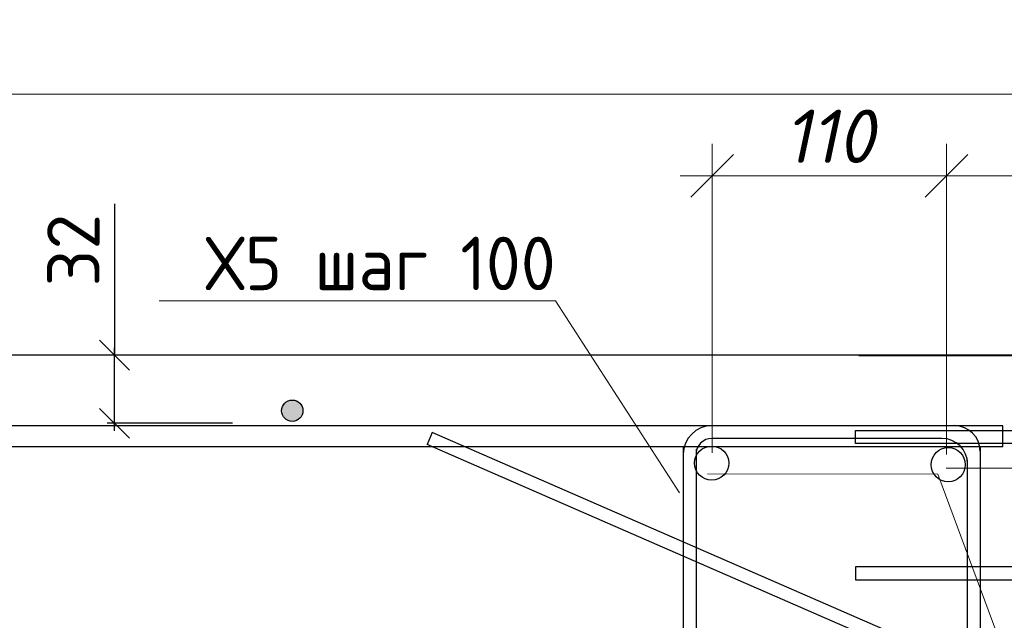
# Model space of a CAD drawing. Header units: millimetres. Extents: x 40580 to 2152466, y -328404 to 177125.
# Tile 167 of 252: x 515781 to 520387, y 157463 to 160272. Entities that reach past the tile are written whole.
import ezdxf
from ezdxf import colors
from ezdxf.entities.mleader import LeaderData, LeaderLine
from ezdxf.math import Vec2, Vec3

# ---------------------------------------------------------------- set-up
doc = ezdxf.new("R2010")
doc.units = ezdxf.units.MM
doc.linetypes.add('CENTER', pattern=[2, 1.25, -0.25, 0.25, -0.25])
doc.layers.add('801Арм Тонкие линии', color=72, linetype='Continuous')
doc.layers.add('911Сл Штриховка', color=50, linetype='Continuous')
for name, color, linetype, lineweight in [('RAZMER', 7, 'Continuous', 9), ('ОСИ', 7, 'CENTER', 15), ('Перекрытие ж_бетон', 250, 'Continuous', 30), ('подоснова', 151, 'Continuous', 5), ('Столовая Двери и окна', 7, 'Continuous', 15)]:
    doc.layers.add(name, color=color, linetype=linetype, lineweight=lineweight)
doc.styles.add('GOST-2.304_Type-B', font='GOST_Common.ttf')
doc.styles.get("Standard").update_dxf_attribs({"font": 'isocpeur.ttf'})
doc.styles.add('ГОСТ 2.304', font='isocpeur.ttf')
doc.styles.add('Украинский', font='isocpeur.ttf', dxfattribs={"oblique": 12})
doc.dimstyles.new('10', dxfattribs={"dimscale": 0, "dimtxt": 250, "dimasz": 200, "dimexe": 150, "dimexo": 0, "dimgap": 60, "dimtad": 1, "dimdec": 0, "dimlfac": 0.1, "dimrnd": 1, "dimzin": 0, "dimdsep": 46, "dimtxsty": 'ГОСТ 2.304', "dimblk": 'OBLIQUE', "dimcen": 0.09, "dimdle": 150, "dimadec": 0, "dimazin": 0, "dimtfac": 1, "dimtdec": 0, "dimtmove": 1, "dimatfit": 2, "dimfxl": 1, "dimtzin": 0, "dimlwd": 0, "dimlwe": 0, "dimarcsym": 0})
doc.dimstyles.new('Осевые', dxfattribs={"dimscale": 0.7, "dimtxt": 450, "dimasz": 400, "dimexe": 100, "dimexo": 100, "dimgap": 100, "dimtad": 1, "dimdec": 0, "dimzin": 0, "dimdsep": 46, "dimtxsty": 'Standard', "dimblk": 'OBLIQUE', "dimcen": 9, "dimdle": 100, "dimazin": 0, "dimtm": 1e-09, "dimtfac": 1, "dimtdec": 0, "dimtofl": 0, "dimtmove": 0, "dimatfit": 3, "dimfxl": 1, "dimtolj": 1, "dimtzin": 0, "dimarcsym": 0})

# ---------------------------------------------------------------- blocks, each defined once
blk = doc.blocks.new('_OBLIQUE')
at = {"color": 0, "linetype": 'ByBlock'}
blk.add_line((-0.5, -0.5), (0.5, 0.5), dxfattribs=at)
blk = doc.blocks.new('*D6101')
at = {"layer": 'Defpoints', "color": 0, "lineweight": 25, "ltscale": 0.3, "transparency": 16777216}
for p in [(506020.3, 159923.4), (506020.3, 158703.1), (520790.9, 158655.4)]:
    blk.add_point(p, dxfattribs=at)
at = {"layer": 'подоснова', "color": 0, "lineweight": 0, "ltscale": 0.3, "transparency": 16777216}
for p, q in [((506020.3, 158703.1), (506020.3, 160073.4)), ((520790.9, 158655.4), (520790.9, 160073.4)), ((520940.9, 159923.4), (505870.3, 159923.4))]:
    blk.add_line(p, q, dxfattribs=at)
at = {"layer": 'подоснова', "color": 0, "lineweight": 0, "ltscale": 0.3, "transparency": 16777216, "xscale": 200, "yscale": 200, "zscale": 200, "rotation": 180}
blk.add_blockref('_OBLIQUE', (506020.3, 159923.4), dxfattribs=at)
at = {"layer": 'подоснова', "color": 0, "lineweight": 0, "ltscale": 0.3, "transparency": 16777216, "xscale": 200, "yscale": 200, "zscale": 200}
blk.add_blockref('_OBLIQUE', (520790.9, 159923.4), dxfattribs=at)
at = {"layer": 'подоснова', "color": 0, "ltscale": 0.3, "transparency": 16777216, "insert": (513405.6, 160108.4), "char_height": 250, "attachment_point": 5, "style": 'Украинский', "bg_fill": 3, "box_fill_scale": 1.1, "bg_fill_color": 256, "bg_fill_true_color": 13158600, "bg_fill_transparency": 0}
blk.add_mtext('1477', dxfattribs=at)
blk = doc.blocks.new('_None')
blk = doc.blocks.new('*D6063')
at = {"layer": 'Defpoints', "color": 0, "linetype": 'ByBlock', "lineweight": 25, "ltscale": 13, "transparency": 16777216}
for p in [(516225, 158703.1), (516811.9, 158703.1), (516811.9, 158384.5)]:
    blk.add_point(p, dxfattribs=at)
at = {"layer": 'ОСИ', "color": 0, "linetype": 'ByBlock', "lineweight": -2, "ltscale": 13, "transparency": 16777216}
for p, q in [((516225, 159411.5), (516225, 158703.1)), ((516225, 158349.5), (516225, 158738.1)), ((516776.9, 158703.1), (516190, 158703.1)), ((516776.9, 158384.5), (516190, 158384.5))]:
    blk.add_line(p, q, dxfattribs=at)
at = {"layer": 'ОСИ', "color": 0, "linetype": 'ByBlock', "lineweight": -2, "ltscale": 13, "transparency": 16777216, "xscale": 140, "yscale": 140, "zscale": 140}
for p, rotation in [((516225, 158703.1), 90), ((516225, 158384.5), 270)]:
    blk.add_blockref('_OBLIQUE', p, dxfattribs=dict(at, rotation=rotation))
at = {"layer": 'ОСИ', "color": 0, "linetype": 'ByBlock', "ltscale": 13, "transparency": 16777216, "insert": (516032.5, 159194.5), "char_height": 245, "attachment_point": 5, "rotation": 90}
blk.add_mtext('\\A1;32', dxfattribs=at)
blk = doc.blocks.new('ЗД1')
at = {"color": 18, "lineweight": 35, "true_color": 0x000000}
blk.add_lwpolyline([(461021, 158448.7), (461021, 158348.6), (460023.5, 158348.9), (460023.5, 158449.3)], close=True, dxfattribs=at)
at = {"layer": 'Столовая Двери и окна', "color": 18, "lineweight": 30, "true_color": 0x000000}
for points in [[(460173.5, 158348.9), (460233.5, 158348.9), (460233.5, 157348.9), (460173.5, 157348.9)], [(460871, 158348.9), (460811, 158348.9), (460811, 157348.9), (460871, 157348.9)]]:
    blk.add_lwpolyline(points, close=True, dxfattribs=at)
blk = doc.blocks.new('*D5923')
at = {"layer": 'Defpoints', "color": 0, "lineweight": 25, "ltscale": 0.3, "transparency": 16777216}
for p in [(520115.5, 158174), (521021.1, 157355.1), (524268.8, 157355.1)]:
    blk.add_point(p, dxfattribs=at)
at = {"layer": 'подоснова', "color": 0, "lineweight": 0, "ltscale": 0.3, "transparency": 16777216}
for p, q in [((524268.8, 158324), (524268.8, 157205.1)), ((520115.5, 158174), (524418.8, 158174)), ((521021.1, 157355.1), (524418.8, 157355.1))]:
    blk.add_line(p, q, dxfattribs=at)
at = {"layer": 'подоснова', "color": 0, "lineweight": 0, "ltscale": 0.3, "transparency": 16777216, "xscale": 200, "yscale": 200, "zscale": 200}
for p, rotation in [((524268.8, 158174), 90), ((524268.8, 157355.1), 270)]:
    blk.add_blockref('_OBLIQUE', p, dxfattribs=dict(at, rotation=rotation))
at = {"layer": 'подоснова', "color": 0, "ltscale": 0.3, "transparency": 16777216, "insert": (524083.8, 157764.5), "char_height": 250, "attachment_point": 5, "rotation": 90, "style": 'Украинский', "bg_fill": 3, "box_fill_scale": 1.1, "bg_fill_color": 256, "bg_fill_true_color": 13158600, "bg_fill_transparency": 0}
blk.add_mtext('82', dxfattribs=at)
blk = doc.blocks.new('*D5925')
at = {"layer": 'Defpoints', "color": 0, "lineweight": 25, "ltscale": 0.3, "transparency": 16777216}
for p in [(519706.8, 158700.2), (524268.8, 158700.2), (520115.5, 158174)]:
    blk.add_point(p, dxfattribs=at)
at = {"layer": 'подоснова', "color": 0, "lineweight": 0, "ltscale": 0.3, "transparency": 16777216}
for p, q in [((524268.8, 158024), (524268.8, 158850.2)), ((519706.8, 158700.2), (524418.8, 158700.2)), ((520115.5, 158174), (524418.8, 158174))]:
    blk.add_line(p, q, dxfattribs=at)
at = {"layer": 'подоснова', "color": 0, "lineweight": 0, "ltscale": 0.3, "transparency": 16777216, "xscale": 200, "yscale": 200, "zscale": 200}
for p, rotation in [((524268.8, 158700.2), 90), ((524268.8, 158174), 270)]:
    blk.add_blockref('_OBLIQUE', p, dxfattribs=dict(at, rotation=rotation))
at = {"layer": 'подоснова', "color": 0, "ltscale": 0.3, "transparency": 16777216, "insert": (524083.8, 158437.1), "char_height": 250, "attachment_point": 5, "rotation": 90, "style": 'Украинский', "bg_fill": 3, "box_fill_scale": 1.1, "bg_fill_color": 256, "bg_fill_true_color": 13158600, "bg_fill_transparency": 0}
blk.add_mtext('53', dxfattribs=at)
blk = doc.blocks.new('*D5929')
at = {"layer": 'Defpoints', "color": 0, "lineweight": 25, "ltscale": 0.3, "transparency": 16777216}
for p in [(520116.1, 159542), (519020.3, 158246.7), (520116.1, 158238.7)]:
    blk.add_point(p, dxfattribs=at)
at = {"layer": 'подоснова', "color": 0, "lineweight": 0, "ltscale": 0.3, "transparency": 16777216}
for p, q in [((519020.3, 158246.7), (519020.3, 159692)), ((520116.1, 158238.7), (520116.1, 159692)), ((518870.3, 159542), (520266.1, 159542))]:
    blk.add_line(p, q, dxfattribs=at)
at = {"layer": 'подоснова', "color": 0, "lineweight": 0, "ltscale": 0.3, "transparency": 16777216, "xscale": 200, "yscale": 200, "zscale": 200, "rotation": 180}
blk.add_blockref('_OBLIQUE', (519020.3, 159542), dxfattribs=at)
at = {"layer": 'подоснова', "color": 0, "lineweight": 0, "ltscale": 0.3, "transparency": 16777216, "xscale": 200, "yscale": 200, "zscale": 200}
blk.add_blockref('_OBLIQUE', (520116.1, 159542), dxfattribs=at)
at = {"layer": 'подоснова', "color": 0, "ltscale": 0.3, "transparency": 16777216, "insert": (519568.2, 159727), "char_height": 250, "attachment_point": 5, "style": 'Украинский', "bg_fill": 3, "box_fill_scale": 1.1, "bg_fill_color": 256, "bg_fill_true_color": 13158600, "bg_fill_transparency": 0}
blk.add_mtext('110', dxfattribs=at)
blk = doc.blocks.new('*D5930')
at = {"layer": 'Defpoints', "color": 0, "lineweight": 25, "ltscale": 0.3, "transparency": 16777216}
for p in [(521520.2, 159542), (520116.1, 158238.7), (521520.2, 157826)]:
    blk.add_point(p, dxfattribs=at)
at = {"layer": 'подоснова', "color": 0, "lineweight": 0, "ltscale": 0.3, "transparency": 16777216}
for p, q in [((520116.1, 158238.7), (520116.1, 159692)), ((521520.2, 157826), (521520.2, 159692)), ((519966.1, 159542), (521670.2, 159542))]:
    blk.add_line(p, q, dxfattribs=at)
at = {"layer": 'подоснова', "color": 0, "lineweight": 0, "ltscale": 0.3, "transparency": 16777216, "xscale": 200, "yscale": 200, "zscale": 200, "rotation": 180}
blk.add_blockref('_OBLIQUE', (520116.1, 159542), dxfattribs=at)
at = {"layer": 'подоснова', "color": 0, "ltscale": 0.3, "transparency": 16777216, "insert": (521147.9, 159727), "char_height": 250, "attachment_point": 5, "style": 'Украинский', "bg_fill": 3, "box_fill_scale": 1.1, "bg_fill_color": 256, "bg_fill_true_color": 13158600, "bg_fill_transparency": 0}
blk.add_mtext('140', dxfattribs=at)
at = {"layer": 'подоснова', "color": 0, "lineweight": 0, "ltscale": 0.3, "transparency": 16777216, "xscale": 200, "yscale": 200, "zscale": 200}
blk.add_blockref('_OBLIQUE', (521520.2, 159542), dxfattribs=at)
blk = doc.blocks.new('смисмиси')
at = {"layer": 'RAZMER', "color": 18, "lineweight": 30, "true_color": 0x000000}
for p, q in [((510510.2, 133847.3), (510485.7, 133791.1)), ((513833.5, 132399.2), (510510.2, 133847.3)), ((513806.1, 132344.2), (510485.7, 133791.1)), ((513936.6, 131150.7), (513936.6, 132163.6)), ((513994.6, 131151.4), (513994.6, 132163.6))]:
    blk.add_line(p, q, dxfattribs=at)
for points in [[(511676, 131185.6), (512208.5, 131718.7), (512250.5, 131676.7), (511722, 131148.1), (511704.1, 131111.6)], [(511786.9, 131003.9), (513798, 131003.9)], [(511786.9, 130944.5), (513798, 130944.5)]]:
    blk.add_lwpolyline(points, dxfattribs=at)
for centre, radius, start, end in [((513731.1, 132156.3), 263.6, 1.5751, 67.1283), ((513730.1, 132152.3), 206.8, 3.1207, 69.3279), ((511793.5, 131096.9), 147.3, 142.9753, 206.5956), ((511800.7, 131094.8), 95.1, 145.9076, 216.4446), ((513776, 131161.4), 218.8, 274.0164, 357.3764), ((513785.5, 131156.6), 151.3, 274.1913, 357.7654), ((511786.9, 131078.1), 74.3, 212.4093, 270), ((511786.9, 131078.1), 133.6, 200.6314, 270)]:
    blk.add_arc(centre, radius, start, end, dxfattribs=at)
at = {"layer": 'Столовая Двери и окна', "color": 18, "lineweight": 25, "true_color": 0x000000}
blk.add_line((511681, 131185.6), (512211.3, 131716), dxfattribs=at)

msp = doc.modelspace()

# ---------------------------------------------------------------- hatches: boundary and pattern name
at = {"layer": '911Сл Штриховка', "true_color": 0x000000}
h = msp.add_hatch(color=18, dxfattribs=at)
edge = h.paths.add_edge_path()
edge.add_arc((517056.437, 158443.101), 50, 0, 360)

# ---------------------------------------------------------------- linework, layer by layer
at = {"layer": '801Арм Тонкие линии', "color": 18, "true_color": 0x000000}
msp.add_circle((517056.437, 158443.101), 50, dxfattribs=at)
at = {"layer": 'RAZMER', "color": 18, "lineweight": 30, "true_color": 0x000000}
for p, q in [((519019.081, 158373.487), (520153.817, 158373.487)), ((520095.238, 158314.087), (519019.081, 158314.087)), ((520273.817, 158274.059), (520274.638, 155608.529)), ((520215.238, 155622.001), (520215.238, 158212.715))]:
    msp.add_line(p, q, dxfattribs=at)
for points in [[(518885.47, 158274.7), (518885.47, 155592.351)], [(518944.87, 158263.209), (518944.87, 155592.351)]]:
    msp.add_lwpolyline(points, dxfattribs=at)
for centre in [(519018.15, 158198.276), (520124.651, 158190.761)]:
    msp.add_circle(centre, 80, dxfattribs=at)
for centre, radius, start, end in [((519019.12, 158239.837), 133.65, 90, 180), ((520153.817, 158253.487), 120, 0, 90), ((519019.12, 158239.837), 74.25, 90, 180), ((520095.238, 158194.087), 120, 0, 90)]:
    msp.add_arc(centre, radius, start, end, dxfattribs=at)
at = {"layer": 'Перекрытие ж_бетон', "color": 18, "linetype": 'Continuous', "lineweight": 30, "true_color": 0x000000}
for p, q in [((520380.255, 158373.101), (506220.281, 158373.101)), ((520380.255, 158274.19), (520380.255, 158373.101)), ((520380.255, 158274.19), (506220.281, 158274.19))]:
    msp.add_line(p, q, dxfattribs=at)

# ---------------------------------------------------------------- block references
at = {"layer": 'Столовая Двери и окна', "color": 18, "lineweight": 25, "true_color": 0x000000, "rotation": 270}
msp.add_blockref('ЗД1', (362341.644, 618523.866), dxfattribs=at)

# ---------------------------------------------------------------- dimensions: what is measured, and where the dimension line sits
at = {"layer": 'подоснова', "color": 18, "ltscale": 0.3, "true_color": 0x000000}
dim = msp.add_linear_dim(base=(506020.281, 159923.396), p1=(520790.898, 158655.443), p2=(506020.281, 158703.101), dimstyle='10', override={"dimscale": 1, "dimtxsty": 'Украинский', "dimtfill": 1}, dxfattribs=at)
dim.commit()
dim.dimension.update_dxf_attribs({"geometry": '*D6101', "text_midpoint": (513405.589, 160108.396)})

# ---------------------------------------------------------------- leaders
ml = msp.add_multileader_mtext('Standard', dxfattribs=at)
ml.set_content('поз.2\\P ', color=(0, 0, 0), style='GOST-2.304_Type-B')
ml.set_leader_properties(color=256, linetype='ByLayer', lineweight=15)
ml.set_arrow_properties(name='NONE')
ml.build(insert=Vec2(0, 0))
ml.multileader.update_dxf_attribs({"text_left_attachment_type": 6, "text_right_attachment_type": 6, "dogleg_length": 0.1, "arrow_head_size": 18})
ctx = ml.context
ctx.base_point, ctx.char_height, ctx.arrow_head_size, ctx.landing_gap_size, ctx.plane_origin = Vec3(517172.773, 154776.389), 250, 18, 20, Vec3(528484.493, 154132.419)
ctx.left_attachment, ctx.right_attachment, ctx.text_align_type = 6, 6, 1
notes = []
notes.append((ctx, [(0, (1, 1, 0), (517925.373, 154776.389), (-1, 0), 0.1, [(2, [(518998.139, 158148.201), (520075.952, 158146.595), (521016.992, 155616.376)], 0, [])])]))
ctx.mtext.insert, ctx.mtext.alignment, ctx.mtext.flow_direction = Vec3(517549.023, 155026.389), 2, 5
for ctx, leaders in notes:
    for number, flags, end, landing, length, lines in leaders:
        leader = LeaderData()
        leader.index, (leader.has_last_leader_line, leader.has_dogleg_vector, leader.attachment_direction) = number, flags
        leader.last_leader_point, leader.dogleg_vector, leader.dogleg_length = Vec3(end), Vec3(landing), length
        for number, points, colour, breaks in lines:
            line = LeaderLine()
            line.index, line.vertices, line.color, line.breaks = number, Vec3.list(points), colors.encode_raw_color(colour), breaks
            leader.lines.append(line)
        ctx.leaders.append(leader)

# ---------------------------------------------------------------- next in the draw order: linework, layer by layer
at = {"layer": 'Столовая Двери и окна', "color": 18, "lineweight": 30, "true_color": 0x000000}
msp.add_lwpolyline([(506020.281, 158703.101), (506020.281, 156903.101), (518520.277, 156903.101), (518520.277, 155103.101), (521520.206, 155103.101), (521520.206, 157128.294), (520790.898, 157492.947), (520790.898, 158703.101), (506020.281, 158703.101)], dxfattribs=at)

# ---------------------------------------------------------------- next in the draw order: dimensions: what is measured, and where the dimension line sits
at = {"layer": 'ОСИ', "color": 18, "linetype": 'ByBlock', "ltscale": 13, "true_color": 0x000000}
dim = msp.add_linear_dim(base=(516224.959, 158703.101), p1=(516811.909, 158384.485), p2=(516811.909, 158703.101), angle=90, dimstyle='Осевые', override={"dimtxt": 350, "dimasz": 200, "dimexe": 50, "dimexo": 50, "dimlfac": 0.1, "dimdle": 50, "dimtmove": 1}, dxfattribs=at)
dim.commit()
dim.dimension.update_dxf_attribs({"geometry": '*D6063', "text_midpoint": (516271.952, 159194.536), "dimtype": 160})

# ---------------------------------------------------------------- next in the draw order: leaders
at = {"layer": 'подоснова', "color": 18, "ltscale": 0.3, "true_color": 0x000000}
ml = msp.add_multileader_mtext('Standard', dxfattribs=at)
ml.set_content('Х5 шаг 100 ', color=(0, 0, 0), style='GOST-2.304_Type-B')
ml.set_leader_properties(color=256, linetype='ByLayer', lineweight=15)
ml.set_arrow_properties(name='NONE')
ml.build(insert=Vec2(0, 0))
ml.multileader.update_dxf_attribs({"text_left_attachment_type": 6, "text_right_attachment_type": 6, "dogleg_length": 0.1, "arrow_head_size": 18})
ctx = ml.context
ctx.base_point, ctx.char_height, ctx.arrow_head_size, ctx.landing_gap_size, ctx.plane_origin = Vec3(516651.236, 158957.22), 250, 18, 20, Vec3(510191.083, 160841.602)
ctx.left_attachment, ctx.right_attachment, ctx.text_align_type = 6, 6, 1
notes = []
notes.append((ctx, [(1, (1, 1, 0), (518287.548, 158957.22), (-1, 0), 0.1, [(0, [(518867.906, 158059.918)], 0, [])])]))
ctx.mtext.insert, ctx.mtext.alignment, ctx.mtext.flow_direction = Vec3(517469.342, 159257.22), 2, 5
for ctx, leaders in notes:
    for number, flags, end, landing, length, lines in leaders:
        leader = LeaderData()
        leader.index, (leader.has_last_leader_line, leader.has_dogleg_vector, leader.attachment_direction) = number, flags
        leader.last_leader_point, leader.dogleg_vector, leader.dogleg_length = Vec3(end), Vec3(landing), length
        for number, points, colour, breaks in lines:
            line = LeaderLine()
            line.index, line.vertices, line.color, line.breaks = number, Vec3.list(points), colors.encode_raw_color(colour), breaks
            leader.lines.append(line)
        ctx.leaders.append(leader)

# ---------------------------------------------------------------- next in the draw order: dimensions: what is measured, and where the dimension line sits
dim = msp.add_linear_dim(base=(524268.784, 157355.109), p1=(520115.51, 158173.968), p2=(521021.144, 157355.109), angle=90, dimstyle='10', override={"dimscale": 1, "dimtxsty": 'Украинский', "dimtfill": 1}, dxfattribs=at)
dim.commit()
dim.dimension.update_dxf_attribs({"geometry": '*D5923', "text_midpoint": (524083.784, 157764.539)})

# ---------------------------------------------------------------- next in the draw order: dimensions: what is measured, and where the dimension line sits
dim = msp.add_linear_dim(base=(524268.784, 158700.176), p1=(520115.51, 158173.968), p2=(519706.828, 158700.176), angle=90, dimstyle='10', override={"dimscale": 1, "dimtxsty": 'Украинский', "dimtfill": 1}, dxfattribs=at)
dim.commit()
dim.dimension.update_dxf_attribs({"geometry": '*D5925', "text_midpoint": (524083.784, 158437.072)})

# ---------------------------------------------------------------- next in the draw order: dimensions: what is measured, and where the dimension line sits
dim = msp.add_linear_dim(base=(520116.073, 159542.025), p1=(519020.277, 158246.744), p2=(520116.073, 158238.702), dimstyle='10', override={"dimscale": 1, "dimtxsty": 'Украинский', "dimtfill": 1}, dxfattribs=at)
dim.commit()
dim.dimension.update_dxf_attribs({"geometry": '*D5929', "text_midpoint": (519568.175, 159727.025)})

# ---------------------------------------------------------------- next in the draw order: dimensions: what is measured, and where the dimension line sits
dim = msp.add_linear_dim(base=(521520.169, 159542.025), p1=(520116.073, 158238.702), p2=(521520.169, 157825.981), dimstyle='10', override={"dimscale": 1, "dimtxsty": 'Украинский', "dimtfill": 1}, dxfattribs=at)
dim.commit()
dim.dimension.update_dxf_attribs({"geometry": '*D5930', "text_midpoint": (521147.859, 159542.025), "dimtype": 160})

# ---------------------------------------------------------------- next in the draw order: block references
at = {"layer": 'Столовая Двери и окна', "color": 18, "lineweight": 25, "true_color": 0x000000}
msp.add_blockref('смисмиси', (7200.924, 24494.089), dxfattribs=at)

doc.saveas('drawing.dxf')
